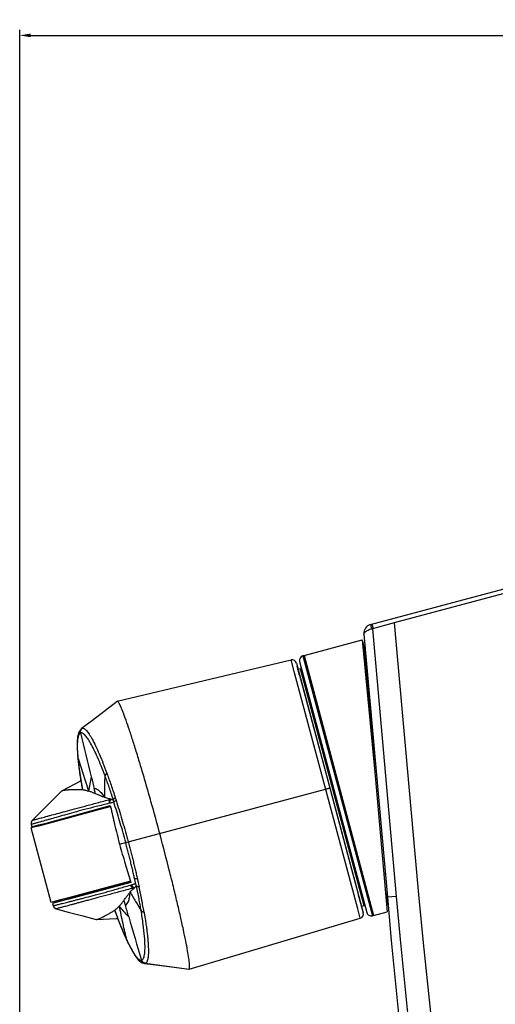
# Model space of a CAD drawing. Header units: millimetres. Extents: x -56641 to 6003, y -24465 to 16563.
# Tile 17 of 79: x -33222 to -33116, y -5664 to -5443. Entities that reach past the tile are written whole.
import ezdxf

# ---------------------------------------------------------------- set-up
doc = ezdxf.new("R2010")
doc.units = ezdxf.units.MM
doc.linetypes.add('Przerywana długa', pattern=[390, 250, -140])
doc.layers.add('JEVENMITAT', color=2, linetype='Continuous')
doc.layers.add('Wyposażenie_urządzenia grzewcze', color=1, linetype='Continuous', true_color=0xff0000)
doc.dimstyles.new('ISO-25', dxfattribs={"dimtxt": 2.5, "dimasz": 2.5, "dimexe": 1.25, "dimexo": 0.625, "dimtad": 1, "dimtxsty": 'Standard', "dimcen": 2.5, "dimadec": 0, "dimazin": 0, "dimtfac": 1, "dimtmove": 0, "dimatfit": 3, "dimfxl": 1, "dimarcsym": 0})

# ---------------------------------------------------------------- blocks, each defined once
blk = doc.blocks.new('O611in')
at = {"layer": 'Wyposażenie_urządzenia grzewcze'}
for p, q in [((2015.886600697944, 967.3509713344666), (2012.048012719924, 966.2079269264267)), ((2015.886556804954, 967.3509746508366), (2015.886346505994, 967.3509161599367)), ((2016.870228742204, 967.2196852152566), (2015.886556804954, 967.3509746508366)), ((2016.888135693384, 967.2209810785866), (2016.887606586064, 967.2210461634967)), ((2017.278190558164, 966.7191246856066), (2017.278163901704, 966.7191817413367)), ((2017.364018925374, 966.5253518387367), (2017.278163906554, 966.7191817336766)), ((2017.282758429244, 966.7055871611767), (2017.278190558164, 966.7191246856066)), ((2011.746903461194, 966.1448843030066), (2011.445631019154, 966.0641585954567)), ((2013.307582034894, 960.3203525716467), (2011.746903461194, 966.1448843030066)), ((2011.761392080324, 966.1487675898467), (2011.775880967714, 966.1526498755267)), ((2013.322070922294, 960.3242348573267), (2011.761392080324, 966.1487675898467)), ((2013.336559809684, 960.3281171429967), (2011.775880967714, 966.1526498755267)), ((2013.407270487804, 960.4505916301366), (2011.898355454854, 966.0819391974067)), ((2013.480136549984, 960.4877480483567), (2011.980037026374, 966.0861956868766)), ((2012.000242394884, 966.0108885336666), (2011.980080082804, 966.0862093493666)), ((2012.048088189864, 966.2079102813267), (2012.104441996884, 965.9973979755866)), ((2017.970783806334, 966.2344778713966), (2017.962680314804, 966.2352698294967)), ((2011.460233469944, 965.8972518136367), (2011.434661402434, 965.8903997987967)), ((2011.455212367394, 965.6555011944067), (2011.434661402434, 965.8903997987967)), ((2011.712459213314, 963.0142983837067), (2011.445631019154, 966.0641585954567)), ((2011.960379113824, 965.9277378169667), (2012.018334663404, 965.9432669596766)), ((2011.960379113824, 965.9277378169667), (2013.383883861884, 960.6151457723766)), ((2012.000217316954, 966.0108818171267), (2012.084734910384, 965.6954578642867)), ((2012.104441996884, 965.9973979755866), (2013.522763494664, 960.7041203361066)), ((2017.451733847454, 965.9358601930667), (2017.451442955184, 965.9356791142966)), ((2017.554361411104, 966.0295094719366), (2017.552343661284, 966.0372463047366)), ((2018.729655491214, 965.8186082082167), (2018.874431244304, 965.8573561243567)), ((2018.817789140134, 965.8370306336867), (2018.918227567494, 965.8675107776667)), ((2018.874431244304, 965.8573561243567), (2018.951616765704, 965.8775658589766)), ((2018.881824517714, 965.8297338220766), (2018.978490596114, 965.8553395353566)), ((2018.951616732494, 965.8775659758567), (2018.937019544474, 965.9288424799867)), ((2018.978494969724, 965.8553407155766), (2019.426202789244, 964.1842758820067)), ((2011.240187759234, 965.7186390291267), (2011.439399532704, 965.7363779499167)), ((2011.774514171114, 959.7180421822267), (2011.240187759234, 965.7186390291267)), ((2011.964722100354, 959.8368961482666), (2011.439399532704, 965.7363779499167)), ((2012.730041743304, 963.2869588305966), (2012.084734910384, 965.6954578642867)), ((2017.192448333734, 965.4046571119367), (2018.586276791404, 965.7801432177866)), ((2018.711819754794, 965.8043597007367), (2017.534113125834, 965.4750573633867)), ((2017.535615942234, 965.4699747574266), (2018.593615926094, 965.7528516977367)), ((2018.586276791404, 965.7801432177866), (2018.729655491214, 965.8186082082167)), ((2018.593615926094, 965.7528516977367), (2018.736996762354, 965.7911255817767)), ((2018.711782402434, 965.8043760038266), (2018.817789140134, 965.8370306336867)), ((2018.762081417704, 965.7978216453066), (2018.731553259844, 965.8113710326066)), ((2018.736996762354, 965.7911255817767), (2018.881824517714, 965.8297338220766)), ((2017.110968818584, 965.5243026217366), (2017.134960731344, 965.5309618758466)), ((2017.200983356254, 965.4654549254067), (2017.177859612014, 965.4584362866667)), ((2017.534113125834, 965.4750573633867), (2017.198471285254, 965.3826388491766)), ((2017.199044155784, 965.3799383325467), (2017.535615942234, 965.4699747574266)), ((2011.485151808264, 965.2225703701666), (2011.492907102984, 965.2246483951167)), ((2011.284233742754, 959.5866719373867), (2010.823021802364, 964.7661780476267)), ((2011.521167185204, 964.8181101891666), (2011.526604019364, 964.8195669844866)), ((2017.444230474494, 964.5501219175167), (2012.823923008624, 963.3121142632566)), ((2011.551947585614, 964.4724398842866), (2011.558561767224, 964.4742121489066)), ((2011.560951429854, 964.3713248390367), (2011.567411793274, 964.3730558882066)), ((2011.585111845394, 964.1707433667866), (2011.578959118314, 964.1690947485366)), ((2018.001721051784, 963.8038313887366), (2019.041323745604, 964.0817868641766)), ((2019.041323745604, 964.0817868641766), (2019.265928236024, 964.1417424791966)), ((2019.191380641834, 964.0993639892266), (2019.041919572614, 964.0591807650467)), ((2019.191336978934, 964.0989480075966), (2019.210891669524, 964.1270510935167)), ((2019.261585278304, 964.1182098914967), (2019.191380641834, 964.0993639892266)), ((2019.337271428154, 964.1384534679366), (2019.261585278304, 964.1182098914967)), ((2019.265928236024, 964.1417424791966), (2019.398660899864, 964.1770656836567)), ((2019.412323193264, 964.1581655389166), (2019.337271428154, 964.1384534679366)), ((2019.398660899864, 964.1770656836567), (2019.426198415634, 964.1842747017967)), ((2019.425411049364, 964.1061062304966), (2019.412322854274, 964.1581668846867)), ((2011.587962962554, 964.0679797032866), (2011.593961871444, 964.0695871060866)), ((2011.596966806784, 963.9668646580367), (2011.602811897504, 963.9684308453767)), ((2019.041919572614, 964.0591807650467), (2018.008070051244, 963.7804233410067)), ((2017.646751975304, 963.7088734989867), (2018.001721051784, 963.8038313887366)), ((2018.008070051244, 963.7804233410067), (2017.653206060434, 963.6846263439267)), ((2017.652328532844, 963.5428860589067), (2017.642731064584, 963.5403615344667)), ((2017.667185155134, 963.6308376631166), (2017.677099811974, 963.6328996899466)), ((2017.777042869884, 963.5032788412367), (2017.774736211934, 963.5041023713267)), ((2011.651676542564, 963.3707111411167), (2011.655027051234, 963.3716089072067)), ((2013.407754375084, 960.7578820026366), (2012.730041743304, 963.2869588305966)), ((2018.143263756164, 963.3554567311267), (2018.142580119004, 963.3588111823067)), ((2018.280724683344, 963.3201204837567), (2018.279015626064, 963.3255631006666)), ((2018.280743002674, 963.3200214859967), (2018.280724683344, 963.3201204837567)), ((2018.742463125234, 963.3547431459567), (2018.735813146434, 963.3499676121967)), ((2012.003580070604, 959.9709462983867), (2011.712459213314, 963.0142983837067)), ((2011.964757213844, 960.1158351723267), (2011.712459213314, 963.0142983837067)), ((2011.714917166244, 962.6422575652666), (2011.718747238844, 962.6432838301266)), ((2018.382299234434, 962.6021171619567), (2018.385109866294, 962.5881254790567)), ((2018.385109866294, 962.5881254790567), (2018.385119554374, 962.5880136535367)), ((2011.772541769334, 961.9951212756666), (2011.775387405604, 961.9958837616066)), ((2018.054365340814, 961.7728467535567), (2018.297926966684, 961.9590079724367)), ((2018.297758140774, 961.9588795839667), (2018.282774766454, 961.9512238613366)), ((2018.297829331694, 961.9588607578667), (2018.323038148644, 961.9826613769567)), ((2018.323038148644, 961.9826613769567), (2018.363369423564, 962.0541585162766)), ((2011.799553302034, 961.6917761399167), (2011.801937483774, 961.6924149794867)), ((2017.495740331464, 961.3454887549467), (2013.599941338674, 960.4162653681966)), ((2017.495517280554, 961.3453502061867), (2017.495730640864, 961.3454038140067)), ((2017.495730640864, 961.3454038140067), (2017.498531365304, 961.3468183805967)), ((2013.383883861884, 960.6151457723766), (2013.441839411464, 960.6306749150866)), ((2013.441848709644, 960.6306774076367), (2013.407754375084, 960.7578820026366)), ((2013.407754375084, 960.7578820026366), (2013.459956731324, 960.5630601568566)), ((2013.480180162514, 960.4877256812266), (2013.441848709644, 960.6306774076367)), ((2013.522763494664, 960.7041203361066), (2013.599936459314, 960.4163412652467)), ((2013.322070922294, 960.3242348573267), (2013.336559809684, 960.3281171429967)), ((2011.963436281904, 960.1310103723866), (2011.939112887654, 960.1244929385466)), ((2012.003580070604, 959.9709462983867), (2011.964757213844, 960.1158351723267)), ((2013.307582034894, 960.3203525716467), (2012.003580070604, 959.9709462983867)), ((2011.284233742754, 959.5866719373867), (2011.774514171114, 959.7180421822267)), ((2011.783518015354, 959.6169271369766), (2011.757636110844, 959.7135197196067)), ((2011.817274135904, 959.6259720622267), (2011.791392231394, 959.7225646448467)), ((2008.090044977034, 958.7307916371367), (2011.284233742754, 959.5866719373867)), ((2011.817274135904, 959.6259720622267), (2008.115926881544, 958.6341990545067))]:
    blk.add_line(p, q, dxfattribs=at)
for points in [[(2016.887839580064, 967.2209214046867), (2016.575199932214, 967.2614314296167), (2016.221756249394, 967.3075682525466), (2015.889544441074, 967.3512260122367)], [(2017.018840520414, 967.1469791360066), (2016.938763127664, 967.2059976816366), (2016.887606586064, 967.2210461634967)], [(2016.952985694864, 967.1497039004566), (2016.952680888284, 967.1496463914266), (2016.952381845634, 967.1495656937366), (2016.952108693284, 967.1493945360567)], [(2017.278190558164, 966.7191246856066), (2017.180413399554, 966.9130553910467), (2017.096291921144, 967.0510127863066), (2017.018840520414, 967.1469791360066)], [(2017.552407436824, 966.0370678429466), (2017.462182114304, 966.2808943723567), (2017.364018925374, 966.5253518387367)], [(2017.962675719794, 966.2352710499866), (2017.519149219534, 966.2190240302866), (2017.485970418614, 966.2166084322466)], [(2018.866710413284, 965.9980437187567), (2018.596362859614, 966.0701891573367), (2018.272835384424, 966.1555231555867), (2017.970780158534, 966.2344788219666)], [(2017.554688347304, 966.0377880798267), (2017.555044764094, 966.0377596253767), (2017.554932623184, 966.0377768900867), (2017.554366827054, 966.0378948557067), (2017.553740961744, 966.0380812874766), (2017.553371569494, 966.0382358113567), (2017.552981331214, 966.0384675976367), (2017.552405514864, 966.0389233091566), (2017.551797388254, 966.0395588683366), (2017.551166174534, 966.0404222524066)], [(2018.936974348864, 965.9288323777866), (2018.918617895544, 965.9642639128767), (2018.892492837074, 965.9870709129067), (2018.866733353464, 965.9980507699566)], [(2019.399339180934, 964.0112843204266), (2019.411692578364, 964.0264271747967), (2019.421951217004, 964.0464319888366), (2019.427630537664, 964.0692955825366), (2019.427697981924, 964.0938217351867), (2019.425428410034, 964.1061108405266)], [(2018.742497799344, 963.3547622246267), (2018.954704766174, 963.5659140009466), (2019.191499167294, 963.8024755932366), (2019.399331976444, 964.0113359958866)], [(2018.385119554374, 962.5880136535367), (2018.361701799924, 962.8053808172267), (2018.324519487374, 963.0644773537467), (2018.280743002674, 963.3200214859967)], [(2018.313664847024, 963.1278410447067), (2018.339505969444, 963.1403055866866), (2018.735853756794, 963.3499900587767)], [(2018.363369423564, 962.0541585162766), (2018.385620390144, 962.1429022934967), (2018.396299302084, 962.2569827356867), (2018.396608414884, 962.4016957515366), (2018.385110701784, 962.5881159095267)], [(2017.498685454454, 961.3469366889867), (2017.764837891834, 961.5511243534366), (2018.054365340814, 961.7728467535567)]]:
    blk.add_lwpolyline(points, dxfattribs=at)
for centre, radius, start, end in [((1826.932956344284, 948.3915870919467), 184.61766817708, 5.088513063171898, 24.9114869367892), ((1832.049197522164, 949.7624797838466), 179.90000002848, 5.088513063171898, 24.9114869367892), ((1832.049197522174, 949.7624797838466), 180.1, 5.088513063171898, 24.9114869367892), ((2011.765274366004, 966.1342787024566), 0.015, 104.999999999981, 194.9999999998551), ((2011.801762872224, 966.0560572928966), 0.1, 14.99999999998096, 104.999999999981), ((2012.076567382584, 966.1120097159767), 0.1000318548, 106.5375577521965, 194.9813633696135), ((2012.076664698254, 966.1120889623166), 0.09999171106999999, 106.6059991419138, 194.9999132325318), ((2011.955202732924, 965.9470563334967), 0.02, 195.0000011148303, 284.999999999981), ((2013.389060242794, 960.5958272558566), 0.02, 104.999999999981, 194.9999988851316), ((2013.318188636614, 960.3387237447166), 0.015, 194.999999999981, 284.9999999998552), ((2013.310677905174, 960.4247097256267), 0.1, 284.999999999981, 14.99999999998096), ((2013.576637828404, 960.5136406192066), 0.1000318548, 195.0729492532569, 281.3635730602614), ((2013.576764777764, 960.5136052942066), 0.09999171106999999, 195.0345356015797, 281.2745126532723), ((2011.765510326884, 959.8191572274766), 0.2, 284.999999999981, 5.088513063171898)]:
    blk.add_arc(centre, radius, start, end, dxfattribs=at)
for points, start_tangent, end_tangent in [([(2015.886344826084, 967.3509218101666), (2015.878737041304, 967.3421329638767), (2015.876111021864, 967.3330005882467), (2015.874337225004, 967.3207472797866), (2015.873417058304, 967.3053875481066), (2015.873351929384, 967.2869359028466), (2015.875792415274, 967.2408149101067), (2015.890919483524, 967.1123794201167), (2015.919427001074, 966.9377250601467), (2015.960874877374, 966.7196498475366), (2016.014533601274, 966.4619225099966), (2016.079537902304, 966.1687525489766), (2016.154768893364, 965.8451418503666), (2016.238994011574, 965.4964306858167), (2016.330779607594, 965.1285204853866), (2016.530826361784, 964.3598548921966), (2016.741566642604, 963.5904127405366), (2016.846554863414, 963.2215437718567), (2016.948944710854, 962.8715134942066), (2017.047011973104, 962.5462444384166), (2017.139129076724, 962.2511055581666), (2017.223734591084, 961.9911308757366), (2017.299435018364, 961.7705682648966), (2017.333530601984, 961.6763023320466), (2017.364935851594, 961.5932274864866), (2017.393524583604, 961.5216689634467), (2017.419170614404, 961.4619519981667), (2017.441756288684, 961.4143680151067), (2017.461198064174, 961.3790731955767), (2017.477420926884, 961.3561899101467), (2017.484301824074, 961.3494408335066), (2017.490349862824, 961.3458405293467), (2017.495508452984, 961.3453892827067)], (-0.9585313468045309, -0.2849871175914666), (0.9754204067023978, 0.2203520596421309)), ([(2016.897157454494, 966.0696931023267), (2016.891511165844, 966.1024834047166), (2016.886206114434, 966.1338127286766), (2016.881104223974, 966.1644401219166), (2016.876140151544, 966.1947613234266), (2016.866577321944, 966.2548871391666), (2016.857531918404, 966.3142020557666), (2016.849078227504, 966.3722058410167), (2016.841276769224, 966.4284826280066), (2016.834144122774, 966.4829398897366), (2016.827655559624, 966.5357752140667), (2016.821797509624, 966.5870642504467), (2016.816603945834, 966.6364944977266), (2016.808269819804, 966.7293668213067), (2016.805069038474, 966.7734508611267), (2016.802513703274, 966.8160231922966), (2016.799442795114, 966.8951149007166), (2016.799056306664, 966.9651939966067), (2016.801297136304, 967.0276618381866), (2016.806238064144, 967.0816914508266), (2016.813801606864, 967.1269099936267), (2016.824006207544, 967.1633755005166), (2016.830123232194, 967.1784527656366), (2016.836910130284, 967.1913384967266), (2016.852384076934, 967.2101618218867), (2016.861036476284, 967.2161546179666), (2016.870183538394, 967.2198514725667)], (-0.1711354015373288, 0.98524751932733), (0.964968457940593, 0.2623659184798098)), ([(2016.870259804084, 967.2199195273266), (2016.888919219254, 967.2154592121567), (2016.911336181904, 967.2043993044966), (2016.921331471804, 967.1968252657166), (2016.944758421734, 967.1674228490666), (2016.952083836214, 967.1494773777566)], (0.9905556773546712, -0.1371110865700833), (0.2874140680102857, -0.9578064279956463)), ([(2016.870265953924, 967.2199211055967), (2016.871088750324, 967.2201236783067)], (0.9686310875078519, 0.2485031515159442), (0.9730786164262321, 0.2304734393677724)), ([(2016.887106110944, 967.2211029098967), (2016.884802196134, 967.2212978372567), (2016.871086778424, 967.2201320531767)], (-0.9941840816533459, 0.1076940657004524), (-0.9733828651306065, -0.2291850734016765)), ([(2016.871089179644, 967.2201218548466), (2016.922274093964, 967.1970066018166), (2016.952985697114, 967.1497039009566)], (0.9906624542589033, -0.1363374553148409), (0.2880509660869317, -0.9576150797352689)), ([(2016.887606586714, 967.2210461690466), (2016.887106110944, 967.2211029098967)], (-0.993062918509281, 0.1175841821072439), (-0.9941840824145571, 0.1076940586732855)), ([(2016.952108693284, 967.1493945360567), (2016.908204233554, 967.1050757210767), (2016.882175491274, 966.9994053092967), (2016.874621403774, 966.8350693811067), (2016.885662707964, 966.6162307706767), (2016.914946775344, 966.3483915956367), (2016.961682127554, 966.0381727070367)], (-0.9700474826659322, -0.2429153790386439), (0.1653676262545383, -0.9862319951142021)), ([(2017.240314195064, 966.1743832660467), (2016.952985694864, 967.1497039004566)], (-0.2769337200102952, 0.9608890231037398), (-0.2882367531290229, 0.9575591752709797)), ([(2017.276747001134, 966.7183797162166), (2017.257087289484, 966.7594040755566), (2017.230755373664, 966.8124939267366), (2017.205322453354, 966.8615555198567), (2017.181016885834, 966.9061202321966), (2017.157548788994, 966.9468208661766), (2017.134722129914, 966.9840911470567), (2017.091110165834, 967.0481610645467), (2017.050889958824, 967.0969608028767), (2017.014303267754, 967.1301782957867), (2016.981543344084, 967.1478902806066), (2016.966774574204, 967.1507335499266), (2016.952992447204, 967.1496725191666)], (-0.4268949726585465, 0.9043012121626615), (-0.9776215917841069, -0.2103711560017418)), ([(2017.282757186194, 966.7055863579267), (2017.276747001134, 966.7183797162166)], (-0.4235015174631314, 0.9058953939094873), (-0.4268949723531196, 0.9043012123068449)), ([(2017.282758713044, 966.7055873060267), (2017.368064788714, 966.3290055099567), (2017.451891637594, 965.9360966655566)], (0.2297977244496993, -0.9732384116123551), (0.2041697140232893, -0.9789355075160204)), ([(2017.550074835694, 966.0414999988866), (2017.483699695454, 966.2220536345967), (2017.414798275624, 966.3991370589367), (2017.347379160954, 966.5614005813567), (2017.282760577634, 966.7055881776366)], (-0.337236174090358, 0.9414200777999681), (-0.4234701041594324, 0.9059100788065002)), ([(2016.961758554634, 966.0380483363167), (2016.951952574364, 966.0499658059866), (2016.928601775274, 966.0631527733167), (2016.897081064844, 966.0696028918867)], (-0.4838934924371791, 0.8751268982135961), (-0.9970762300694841, 0.0764132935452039)), ([(2016.897105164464, 966.0696069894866), (2016.908976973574, 966.0023348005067), (2016.921250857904, 965.9349160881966), (2016.934141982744, 965.8661307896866), (2016.947701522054, 965.7956819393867), (2016.976605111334, 965.6510182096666), (2016.991820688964, 965.5775356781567), (2017.007576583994, 965.5031343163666)], (0.1711468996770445, -0.9852455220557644), (0.2092278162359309, -0.9778669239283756)), ([(2017.240314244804, 966.1743833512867), (2017.314761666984, 965.9145401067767)], (0.2769332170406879, -0.960889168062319), (0.2739208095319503, -0.9617522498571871)), ([(2017.240314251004, 966.1743833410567), (2017.348185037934, 966.0548542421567), (2017.451283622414, 965.9354379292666)], (0.6726029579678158, -0.7400035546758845), (0.6421160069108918, -0.7666074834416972)), ([(2017.962680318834, 966.2352696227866), (2017.957780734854, 966.2349489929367), (2017.938165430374, 966.2308845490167), (2017.912308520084, 966.2221867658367), (2017.880216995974, 966.2088564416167), (2017.841897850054, 966.1908943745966), (2017.797358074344, 966.1683013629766), (2017.785247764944, 966.1619290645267), (2017.772723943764, 966.1552640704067), (2017.746335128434, 966.1410427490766), (2017.688281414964, 966.1090495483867), (2017.625552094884, 966.0726473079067), (2017.597647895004, 966.0557882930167), (2017.567068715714, 966.0378765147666)], (-0.9998100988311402, -0.01948759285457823), (-0.8714650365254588, -0.4904576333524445)), ([(2017.206557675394, 965.6228258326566), (2017.084778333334, 965.8343431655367), (2016.961754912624, 966.0380552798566)], (-0.4923493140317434, 0.8703976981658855), (-0.529831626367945, 0.8481028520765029)), ([(2016.961757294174, 966.0380556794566), (2016.972772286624, 965.9735516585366), (2016.984439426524, 965.9074827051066), (2016.996721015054, 965.8400945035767), (2017.009581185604, 965.7715937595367), (2017.036942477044, 965.6317554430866), (2017.051437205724, 965.5604580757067), (2017.066507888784, 965.4881016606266)], (0.1654763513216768, -0.9862137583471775), (0.2062207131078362, -0.9785055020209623)), ([(2017.134967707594, 965.5309365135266), (2017.285017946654, 965.5719841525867), (2017.428298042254, 965.6108433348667), (2017.564534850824, 965.6476259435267), (2017.693077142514, 965.6823677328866), (2017.814898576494, 965.7153745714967), (2017.929364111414, 965.7463953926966), (2018.137182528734, 965.8025349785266), (2018.230504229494, 965.8275746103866), (2018.317709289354, 965.8511035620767), (2018.398638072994, 965.8730087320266), (2018.473170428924, 965.8931541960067), (2018.541298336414, 965.9114759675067), (2018.603043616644, 965.9280101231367), (2018.658415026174, 965.9428057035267), (2018.707339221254, 965.9558635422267), (2018.749738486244, 965.9671735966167), (2018.785599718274, 965.9767305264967), (2018.814922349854, 965.9845293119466), (2018.837691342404, 965.9905615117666), (2018.866738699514, 965.9980427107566)], (0.9641897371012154, 0.265213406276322), (-0.03561304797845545, -0.9993656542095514)), ([(2018.918539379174, 965.9251006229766), (2018.906499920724, 965.9222609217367), (2018.883149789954, 965.9165508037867), (2018.853225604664, 965.9090859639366), (2018.816712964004, 965.8998605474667), (2018.773616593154, 965.8888740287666), (2018.723947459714, 965.8761347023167), (2018.667722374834, 965.8616808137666), (2018.604944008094, 965.8455594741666), (2018.535552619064, 965.8278233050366), (2018.459513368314, 965.8085098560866), (2018.376953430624, 965.7875908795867), (2018.287894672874, 965.7649717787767), (2018.192105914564, 965.7404581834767), (2017.982026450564, 965.6857098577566), (2017.867258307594, 965.6550282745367), (2017.746402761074, 965.6220344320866), (2017.619091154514, 965.5864505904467), (2017.486306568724, 965.5485331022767), (2017.347519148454, 965.5083289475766), (2017.200948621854, 965.4655738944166)], (-0.9741328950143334, -0.2259758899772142), (-0.959923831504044, -0.2802610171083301)), ([(2017.314762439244, 965.9145363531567), (2017.245396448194, 965.8308048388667), (2017.233150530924, 965.7909125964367), (2017.223017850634, 965.7434736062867), (2017.209237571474, 965.6260479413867)], (-0.9658013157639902, -0.259283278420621), (-0.07069438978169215, -0.9974980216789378)), ([(2017.314761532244, 965.9145400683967), (2017.324998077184, 965.8785688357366), (2017.335219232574, 965.8425929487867), (2017.345424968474, 965.8066119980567)], (0.2739153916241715, -0.9617537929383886), (0.2726695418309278, -0.9621077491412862)), ([(2017.451442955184, 965.9356791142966), (2017.430723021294, 965.9126877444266), (2017.410075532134, 965.8887735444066), (2017.389165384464, 965.8634439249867), (2017.367697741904, 965.8362267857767), (2017.345427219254, 965.8066151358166)], (-0.6784872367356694, -0.7346121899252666), (-0.5923951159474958, -0.8056475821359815)), ([(2017.554019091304, 966.0296553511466), (2017.535787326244, 966.0153046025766), (2017.519400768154, 966.0018523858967), (2017.504816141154, 965.9890600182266), (2017.491416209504, 965.9765963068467), (2017.478564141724, 965.9640056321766), (2017.465546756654, 965.9506563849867), (2017.451733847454, 965.9358601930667)], (-0.8041431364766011, -0.5944357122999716), (-0.6780653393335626, -0.7350016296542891)), ([(2017.551749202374, 966.0368229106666), (2017.550074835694, 966.0414999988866)], (-0.3368570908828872, 0.9415557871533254), (-0.3372361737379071, 0.9414200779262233)), ([(2017.554362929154, 966.0295100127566), (2017.551749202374, 966.0368229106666)], (-0.3362680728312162, 0.9417663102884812), (-0.3368570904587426, 0.9415557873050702)), ([(2017.566937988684, 966.0378559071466), (2017.552001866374, 966.0381744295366)], (-0.9997491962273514, 0.02239519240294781), (-0.9997947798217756, 0.02025828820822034)), ([(2017.556505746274, 966.0310655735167), (2017.554362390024, 966.0295037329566), (2017.554210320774, 966.0293929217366)], (-0.8081911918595, -0.5889201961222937), (-0.8081911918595, -0.5889201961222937)), ([(2017.561645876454, 966.0348111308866), (2017.561519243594, 966.0347188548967), (2017.556505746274, 966.0310655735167)], (-0.8081911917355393, -0.5889201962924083), (-0.8081911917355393, -0.5889201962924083)), ([(2017.567065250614, 966.0378826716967), (2017.563346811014, 966.0357924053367), (2017.561649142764, 966.0351598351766)], (-0.8799109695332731, -0.4751385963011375), (-0.9664224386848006, -0.2569584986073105)), ([(2018.936971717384, 965.9288416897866), (2018.918539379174, 965.9251006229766)], (-0.07143244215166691, 0.9974454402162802), (-0.9741328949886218, -0.2259758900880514)), ([(2017.206557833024, 965.6228258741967), (2017.209237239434, 965.6260468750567)], (0.6406488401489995, 0.7678340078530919), (0.6383517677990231, 0.7697447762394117)), ([(2017.345427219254, 965.8066151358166), (2017.318780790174, 965.7702595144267), (2017.295225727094, 965.7379531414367), (2017.273674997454, 965.7087009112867), (2017.252969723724, 965.6811972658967), (2017.231911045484, 965.6540711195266), (2017.209236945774, 965.6260467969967)], (-0.5945079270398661, -0.8040897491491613), (-0.6383492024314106, -0.7697469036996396)), ([(2017.045735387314, 965.3290320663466), (2017.042061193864, 965.3454251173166), (2017.034922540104, 965.3774824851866), (2017.031167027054, 965.3944595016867), (2017.025710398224, 965.4192677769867), (2017.020576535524, 965.4427773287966), (2017.007527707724, 965.5032480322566)], (-0.2191565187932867, 0.9756897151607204), (-0.2093251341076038, 0.9778460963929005)), ([(2017.007553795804, 965.5031294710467), (2017.044951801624, 965.4997940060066), (2017.058027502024, 965.4949033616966), (2017.066508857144, 965.4880971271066)], (0.9995485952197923, 0.03004339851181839), (0.6126241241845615, -0.7903743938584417)), ([(2017.066505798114, 965.4881008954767), (2017.077921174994, 965.4969129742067), (2017.089140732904, 965.5058930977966), (2017.100170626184, 965.5150388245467), (2017.111007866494, 965.5243373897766)], (0.7970892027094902, 0.603861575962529), (0.7536852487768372, 0.6572355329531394)), ([(2017.066506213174, 965.4881009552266), (2017.080076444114, 965.4458148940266), (2017.084577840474, 965.4315479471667)], (0.2018314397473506, -0.9794202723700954), (0.2647352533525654, -0.9643211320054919)), ([(2017.084293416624, 965.4325685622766), (2017.084575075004, 965.4315545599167), (2017.087340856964, 965.4202054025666), (2017.089770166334, 965.4087266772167), (2017.095004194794, 965.3845465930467), (2017.098608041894, 965.3680016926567), (2017.105462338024, 965.3367651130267), (2017.109023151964, 965.3206602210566)], (0.2708031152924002, -0.9626347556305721), (0.2162153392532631, -0.9763457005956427)), ([(2017.177859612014, 965.4584362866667), (2017.147137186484, 965.4495012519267), (2017.116017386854, 965.4411178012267), (2017.084515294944, 965.4326309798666)], (-0.9573601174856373, -0.2888972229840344), (-0.9655720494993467, -0.2601357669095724)), ([(2017.206558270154, 965.6228267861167), (2017.176876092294, 965.5887137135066), (2017.145034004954, 965.5558362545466), (2017.110968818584, 965.5243026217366)], (-0.6407107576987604, -0.7677823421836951), (-0.7530103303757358, -0.6580086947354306)), ([(2017.177731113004, 965.4587932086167), (2017.152148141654, 965.5000162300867), (2017.111020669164, 965.5243485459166)], (-0.3137879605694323, 0.9494930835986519), (-0.9589634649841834, 0.2835296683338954)), ([(2017.200903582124, 965.4655607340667), (2017.175641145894, 965.5065348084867), (2017.135009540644, 965.5309481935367)], (-0.3126363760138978, 0.9498728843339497), (-0.9564891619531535, 0.2917678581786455)), ([(2017.200256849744, 965.3803165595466), (2017.192411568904, 965.4046462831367)], (-0.3060864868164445, 0.9520037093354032), (-0.3077087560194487, 0.9514805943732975)), ([(2017.523265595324, 963.5653745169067), (2017.457216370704, 963.7773550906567), (2017.392784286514, 963.9941264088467), (2017.330142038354, 964.2137555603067), (2017.268043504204, 964.4390388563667), (2017.238132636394, 964.5503211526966), (2017.208679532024, 964.6617184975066), (2017.179170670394, 964.7756079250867), (2017.150699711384, 964.8879975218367), (2017.122938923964, 965.0001368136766), (2017.095964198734, 965.1119130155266), (2017.070094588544, 965.2219909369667), (2017.045736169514, 965.3290324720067)], (-0.3043187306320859, 0.9525702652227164), (-0.2179943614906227, 0.975950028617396)), ([(2017.045767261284, 965.3288901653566), (2017.060159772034, 965.3294404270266), (2017.073418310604, 965.3291392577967), (2017.095543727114, 965.3260408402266), (2017.102413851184, 965.3238947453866), (2017.109024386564, 965.3206546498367)], (0.9978319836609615, 0.06581285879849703), (0.8501418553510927, -0.5265537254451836)), ([(2017.109023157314, 965.3206601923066), (2017.132775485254, 965.2152267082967), (2017.157632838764, 965.1081602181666), (2017.183226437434, 965.0009636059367), (2017.209932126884, 964.8918838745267), (2017.237209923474, 964.7831650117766), (2017.265132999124, 964.6743337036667), (2017.293825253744, 964.5649352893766), (2017.323177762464, 964.4553331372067), (2017.383161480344, 964.2381963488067), (2017.445252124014, 964.0226143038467), (2017.508633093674, 963.8118802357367), (2017.573541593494, 963.6060794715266)], (0.2165232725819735, -0.9762774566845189), (0.3077409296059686, -0.9514701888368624)), ([(2017.444317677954, 964.5501443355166), (2017.320091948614, 964.9909654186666), (2017.200256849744, 965.3803165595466)], (-0.2587560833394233, 0.9659426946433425), (-0.3060864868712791, 0.9520037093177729)), ([(2017.647913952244, 963.7091346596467), (2017.556536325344, 964.1085191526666), (2017.444317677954, 964.5501443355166)], (-0.2108770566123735, 0.9775125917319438), (-0.2587560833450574, 0.9659426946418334)), ([(2019.276919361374, 964.0636506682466), (2019.304883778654, 964.0714955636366), (2019.341493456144, 964.0818008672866), (2019.371492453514, 964.0902917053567), (2019.394887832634, 964.0969681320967), (2019.411683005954, 964.1018297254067), (2019.421866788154, 964.1048741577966), (2019.425424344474, 964.1060986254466), (2019.425410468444, 964.1061024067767)], (0.9629056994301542, 0.2698381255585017), (-0.9886554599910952, 0.1502011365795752)), ([(2019.399330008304, 964.0112933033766), (2019.396047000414, 964.0105453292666), (2019.386172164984, 964.0080189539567), (2019.369708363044, 964.0037059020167), (2019.346648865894, 963.9976019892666), (2019.316997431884, 963.9897054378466), (2019.280760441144, 963.9800150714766), (2019.237944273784, 963.9685297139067), (2019.188576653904, 963.9552554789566), (2019.132770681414, 963.9402276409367), (2019.070598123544, 963.9234822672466), (2019.001880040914, 963.9050294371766), (2018.844854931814, 963.8630115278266), (2018.663012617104, 963.8140311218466), (2018.453057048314, 963.7576089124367), (2018.215062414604, 963.6937198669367), (2017.947674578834, 963.6217239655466), (2017.652325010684, 963.5428993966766)], (-0.9989390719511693, 0.04605139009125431), (-0.9668560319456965, -0.2553221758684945)), ([(2017.677111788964, 963.6328514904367), (2017.967626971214, 963.7053902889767), (2018.230800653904, 963.7729213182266), (2018.468538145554, 963.8365584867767), (2018.679414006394, 963.8949554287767), (2018.864371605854, 963.9472970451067), (2019.022919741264, 963.9923793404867), (2019.057973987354, 964.0022855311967)], (0.9704868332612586, 0.2411541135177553), (0.9624340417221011, 0.2715155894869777)), ([(2019.057973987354, 964.0022855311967), (2019.092404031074, 964.0119829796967), (2019.155381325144, 964.0296505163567), (2019.206853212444, 964.0440498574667)], (0.9624340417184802, 0.2715155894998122), (0.9630698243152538, 0.2692517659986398)), ([(2019.206853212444, 964.0440498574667), (2019.211811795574, 964.0454361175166), (2019.261656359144, 964.0593757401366), (2019.276919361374, 964.0636506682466)], (0.9630698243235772, 0.269251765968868), (0.9629056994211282, 0.2698381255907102)), ([(2017.653181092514, 963.6846214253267), (2017.647913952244, 963.7091346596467)], (-0.2092685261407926, 0.977858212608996), (-0.2108770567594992, 0.9775125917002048)), ([(2017.542088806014, 963.5068192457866), (2017.523265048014, 963.5653749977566)], (-0.3060425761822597, 0.9520178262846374), (-0.3060425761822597, 0.9520178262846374)), ([(2017.573229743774, 963.6070438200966), (2017.569245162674, 963.6002360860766), (2017.558540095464, 963.5885889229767), (2017.543125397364, 963.5767727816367), (2017.535757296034, 963.5720986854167), (2017.523340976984, 963.5651385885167)], (-0.423040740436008, -0.9061106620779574), (-0.8861979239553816, -0.4633068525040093)), ([(2017.730117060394, 962.9603761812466), (2017.683628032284, 963.0891506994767), (2017.636679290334, 963.2234884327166), (2017.589420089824, 963.3628905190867), (2017.542099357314, 963.5068233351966)], (-0.3447150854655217, 0.9387073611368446), (-0.3078475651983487, 0.9514356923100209)), ([(2017.542172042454, 963.5065600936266), (2017.554174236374, 963.5136133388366), (2017.561202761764, 963.5184136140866), (2017.575270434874, 963.5306219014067), (2017.583688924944, 963.5424677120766), (2017.585746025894, 963.5491465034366)], (0.8795224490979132, 0.4758573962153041), (0.1598891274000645, 0.9871349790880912)), ([(2017.573230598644, 963.6070449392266), (2017.579478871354, 963.5779335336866), (2017.585746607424, 963.5491467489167)], (0.3076486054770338, -0.9515000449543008), (0.3152165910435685, -0.9490197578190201)), ([(2017.573544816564, 963.6060805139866), (2017.604963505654, 963.6145771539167), (2017.636122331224, 963.6230034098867), (2017.667185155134, 963.6308376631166)], (0.9653234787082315, 0.2610566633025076), (0.9717109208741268, 0.2361734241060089)), ([(2017.642727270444, 963.5403656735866), (2017.628616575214, 963.5429079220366), (2017.614412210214, 963.5452238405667), (2017.600123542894, 963.5473050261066), (2017.585745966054, 963.5491468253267)], (-0.9827057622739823, 0.1851739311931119), (-0.992978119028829, 0.1182981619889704)), ([(2017.585748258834, 963.5491472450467), (2017.632065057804, 963.4097329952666), (2017.678360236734, 963.2748699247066), (2017.724603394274, 963.1445701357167), (2017.770354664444, 963.0200415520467)], (0.3106966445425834, -0.9505091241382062), (0.3502672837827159, -0.9366497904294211)), ([(2017.642731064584, 963.5403615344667), (2017.687847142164, 963.5305047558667), (2017.731869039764, 963.5183797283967), (2017.774344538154, 963.5036560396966)], (0.982537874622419, -0.186062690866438), (0.94198624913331, -0.335651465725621)), ([(2017.642743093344, 963.5403626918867), (2017.665993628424, 963.5819358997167), (2017.667283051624, 963.6304087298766)], (0.6872720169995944, 0.7264001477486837), (-0.2093808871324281, 0.9778341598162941)), ([(2017.652330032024, 963.5428958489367), (2017.675619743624, 963.5844641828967), (2017.677077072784, 963.6328427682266)], (0.6871048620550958, 0.7265582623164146), (-0.2044740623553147, 0.9788719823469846)), ([(2017.774736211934, 963.5041023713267), (2017.775456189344, 963.3835441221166), (2017.770353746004, 963.0200678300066)], (0.008946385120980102, -0.9999599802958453), (-0.03494401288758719, -0.9993892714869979)), ([(2018.014314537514, 963.3037736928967), (2017.991642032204, 963.3018806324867), (2017.966803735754, 963.3077696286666), (2017.939842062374, 963.3214484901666), (2017.910800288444, 963.3429205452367), (2017.846651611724, 963.4092486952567), (2017.777042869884, 963.5032788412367)], (-0.9659262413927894, -0.2588174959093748), (-0.5584643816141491, 0.8295285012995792)), ([(2017.777449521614, 963.5037161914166), (2017.810618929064, 963.4907890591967), (2017.842265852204, 963.4782928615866), (2017.873821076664, 963.4652805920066), (2017.907114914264, 963.4511286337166), (2017.943904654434, 963.4352438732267), (2017.985724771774, 963.4172611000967)], (0.9415761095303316, -0.3368002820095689), (0.920063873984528, -0.3917683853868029)), ([(2017.985721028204, 963.4172628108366), (2017.995269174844, 963.3794375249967), (2018.004800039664, 963.3416086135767), (2018.014313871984, 963.3037757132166)], (0.2449695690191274, -0.9695307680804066), (0.2436595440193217, -0.9698608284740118)), ([(2017.985724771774, 963.4172611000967), (2018.020319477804, 963.4028381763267), (2018.053004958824, 963.3900267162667), (2018.084077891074, 963.3785584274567), (2018.113878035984, 963.3682005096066), (2018.142571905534, 963.3587988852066)], (0.9190267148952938, -0.3941952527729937), (0.9528222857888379, -0.303528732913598)), ([(2012.730078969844, 963.2869685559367, 45.67910652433), (2012.730072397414, 963.2869667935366, 45.67884483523), (2012.730066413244, 963.2869651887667, 45.67858313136), (2012.730063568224, 963.2869644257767, 45.67845227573), (2012.730061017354, 963.2869637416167, 45.67832141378), (2012.730058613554, 963.2869630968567, 45.67819054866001), (2012.730057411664, 963.2869627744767, 45.67812511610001), (2012.730056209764, 963.2869624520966, 45.67805968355), (2012.730054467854, 963.2869619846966, 45.67792880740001), (2012.730052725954, 963.2869615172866, 45.67779793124), (2012.730049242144, 963.2869605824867, 45.67753617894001), (2012.730047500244, 963.2869601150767, 45.67740530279), (2012.730046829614, 963.2869599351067, 45.6773507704), (2012.730046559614, 963.2869598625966, 45.67731804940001), (2012.730046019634, 963.2869597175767, 45.67725260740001), (2012.730045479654, 963.2869595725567, 45.6771871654), (2012.730044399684, 963.2869592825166, 45.67705628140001), (2012.730043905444, 963.2869591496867, 45.67697836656), (2012.730043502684, 963.2869590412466, 45.67687550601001), (2012.730041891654, 963.2869586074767, 45.67646406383)], (-0.02510690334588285, -0.006732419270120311, -0.9996621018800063), (-0.00391553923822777, -0.001054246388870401, -0.9999917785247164)), ([(2012.823913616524, 963.3121118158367, 45.77628516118), (2012.819392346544, 963.3109003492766, 45.7756431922), (2012.814871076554, 963.3096888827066, 45.77500122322), (2012.812610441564, 963.3090831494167, 45.77468023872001), (2012.810349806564, 963.3084774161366, 45.77435925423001), (2012.808089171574, 963.3078716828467, 45.77403826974), (2012.806958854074, 963.3075688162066, 45.77387777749), (2012.805828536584, 963.3072659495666, 45.77371728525), (2012.804698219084, 963.3069630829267, 45.773556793), (2012.804133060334, 963.3068116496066, 45.77347654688), (2012.803567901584, 963.3066602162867, 45.77339630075), (2012.803285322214, 963.3065844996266, 45.77335617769), (2012.803015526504, 963.3065122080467, 45.77326301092), (2012.802480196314, 963.3063687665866, 45.77305899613), (2012.801409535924, 963.3060818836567, 45.77265096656), (2012.800338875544, 963.3057950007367, 45.77224293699), (2012.799268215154, 963.3055081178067, 45.77183490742), (2012.797126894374, 963.3049343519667, 45.77101884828), (2012.792844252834, 963.3037868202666, 45.76938672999), (2012.790702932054, 963.3032130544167, 45.76857067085), (2012.788561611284, 963.3026392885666, 45.76775461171), (2012.787490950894, 963.3023524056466, 45.76734658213), (2012.786420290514, 963.3020655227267, 45.76693855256), (2012.785349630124, 963.3017786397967, 45.76653052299), (2012.784814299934, 963.3016351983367, 45.76632650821), (2012.784278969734, 963.3014917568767, 45.76612249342), (2012.784011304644, 963.3014200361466, 45.76602048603), (2012.783743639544, 963.3013483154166, 45.76591847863), (2012.783255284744, 963.3012174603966, 45.76561653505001), (2012.782774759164, 963.3010887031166, 45.76529827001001), (2012.782294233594, 963.3009599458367, 45.76498000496), (2012.781333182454, 963.3007024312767, 45.76434347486), (2012.780372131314, 963.3004449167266, 45.76370694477), (2012.778450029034, 963.2999298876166, 45.76243388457), (2012.776527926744, 963.2994148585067, 45.76116082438), (2012.772683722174, 963.2983848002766, 45.758614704), (2012.770761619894, 963.2978697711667, 45.75734164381), (2012.768839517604, 963.2973547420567, 45.75606858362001), (2012.767878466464, 963.2970972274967, 45.75543205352), (2012.766917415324, 963.2968397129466, 45.75479552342), (2012.766436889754, 963.2967109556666, 45.75447725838), (2012.766196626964, 963.2966465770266, 45.75431812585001), (2012.766079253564, 963.2966151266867, 45.75423500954), (2012.765978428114, 963.2965881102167, 45.75413059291), (2012.765776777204, 963.2965340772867, 45.75392175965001), (2012.765575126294, 963.2964800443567, 45.75371292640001), (2012.765171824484, 963.2963719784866, 45.75329525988), (2012.764365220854, 963.2961558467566, 45.75245992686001), (2012.763558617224, 963.2959397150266, 45.75162459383), (2012.761945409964, 963.2955074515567, 45.74995392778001), (2012.760332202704, 963.2950751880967, 45.74828326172), (2012.758718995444, 963.2946429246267, 45.74661259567), (2012.757105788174, 963.2942106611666, 45.74494192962), (2012.755492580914, 963.2937783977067, 45.74327126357), (2012.753879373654, 963.2933461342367, 45.74160059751), (2012.753072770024, 963.2931300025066, 45.74076526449), (2012.752266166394, 963.2929138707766, 45.73992993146), (2012.751862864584, 963.2928058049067, 45.73951226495), (2012.751661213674, 963.2927517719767, 45.73930343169), (2012.751459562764, 963.2926977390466, 45.73909459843), (2012.751358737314, 963.2926707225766, 45.73899018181), (2012.751278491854, 963.2926492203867, 45.73886864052), (2012.751124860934, 963.2926080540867, 45.73861984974), (2012.750817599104, 963.2925257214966, 45.73812226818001), (2012.750203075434, 963.2923610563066, 45.73712710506), (2012.749588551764, 963.2921963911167, 45.73613194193), (2012.748359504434, 963.2918670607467, 45.73414161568), (2012.747130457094, 963.2915377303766, 45.73215128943), (2012.744672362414, 963.2908790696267, 45.72817063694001), (2012.743443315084, 963.2905497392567, 45.72618031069), (2012.742214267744, 963.2902204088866, 45.72418998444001), (2012.741599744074, 963.2900557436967, 45.72319482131), (2012.740985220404, 963.2898910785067, 45.72219965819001), (2012.740677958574, 963.2898087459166, 45.72170207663), (2012.740370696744, 963.2897264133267, 45.72120449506), (2012.740079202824, 963.2896483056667, 45.72069881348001), (2012.739980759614, 963.2896219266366, 45.72042167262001), (2012.739882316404, 963.2895955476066, 45.72014453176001), (2012.739685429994, 963.2895427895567, 45.71959025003), (2012.739488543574, 963.2894900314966, 45.71903596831), (2012.739094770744, 963.2893845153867, 45.71792740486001), (2012.738700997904, 963.2892789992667, 45.71681884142), (2012.738307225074, 963.2891734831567, 45.71571027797), (2012.737519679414, 963.2889624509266, 45.71349315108), (2012.736732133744, 963.2887514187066, 45.71127602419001), (2012.735157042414, 963.2883293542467, 45.70684177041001), (2012.734369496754, 963.2881183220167, 45.70462464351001), (2012.733975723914, 963.2880128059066, 45.70351608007), (2012.733581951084, 963.2879072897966, 45.70240751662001), (2012.733188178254, 963.2878017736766, 45.70129895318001), (2012.732991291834, 963.2877490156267, 45.70074467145), (2012.732901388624, 963.2877249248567, 45.7004653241), (2012.732862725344, 963.2877145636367, 45.70017273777), (2012.732785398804, 963.2876938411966, 45.69958756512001), (2012.732708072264, 963.2876731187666, 45.69900239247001), (2012.732553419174, 963.2876316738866, 45.69783204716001), (2012.732398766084, 963.2875902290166, 45.69666170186), (2012.732244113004, 963.2875487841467, 45.69549135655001), (2012.731934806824, 963.2874658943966, 45.69315066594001), (2012.731625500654, 963.2873830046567, 45.69080997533), (2012.731316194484, 963.2873001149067, 45.68846928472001), (2012.730697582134, 963.2871343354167, 45.6837879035), (2012.730078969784, 963.2869685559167, 45.67910652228)], (-0.9569675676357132, -0.2564178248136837, -0.1358785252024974), (-0.130923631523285, -0.03508570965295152, -0.9907714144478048)), ([(2018.079761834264, 963.0415230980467), (2018.014314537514, 963.3037736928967)], (-0.2406134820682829, 0.9706210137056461), (-0.2436538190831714, 0.9698622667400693)), ([(2018.079761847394, 963.0415230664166), (2018.113417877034, 963.1989704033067), (2018.143263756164, 963.3554567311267)], (0.2125048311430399, 0.9771600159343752), (0.1724823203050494, 0.9850126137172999)), ([(2018.279017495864, 963.3255549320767), (2018.242212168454, 963.3321476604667), (2018.206719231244, 963.3403489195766), (2018.173347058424, 963.3493925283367), (2018.142583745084, 963.3587933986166)], (-0.987557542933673, 0.1572580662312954), (-0.9528227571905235, 0.303527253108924)), ([(2018.382310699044, 962.6020840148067), (2018.324633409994, 962.7909308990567), (2018.143263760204, 963.3554567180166)], (-0.2874697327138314, 0.9577897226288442), (-0.3126881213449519, 0.9498558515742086)), ([(2018.278791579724, 963.3249767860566), (2018.285261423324, 963.3247795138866)], (0.9995354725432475, -0.03047686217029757), (0.9995354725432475, -0.03047686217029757)), ([(2018.280046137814, 963.3199032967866), (2018.279013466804, 963.3255541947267)], (-0.1795168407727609, 0.9837549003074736), (-0.1800185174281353, 0.9836632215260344)), ([(2018.382295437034, 962.6021169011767), (2018.375174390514, 962.6771351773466), (2018.366539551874, 962.7559572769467), (2018.356267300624, 962.8390496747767), (2018.344420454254, 962.9261153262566), (2018.330167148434, 963.0226753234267), (2018.314178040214, 963.1232565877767), (2018.296389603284, 963.2282481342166), (2018.280046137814, 963.3199032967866)], (-0.08627528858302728, 0.9962713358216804), (-0.1795168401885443, 0.9837549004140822)), ([(2018.282658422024, 963.3168498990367), (2018.294355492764, 963.3238737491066)], (0.857311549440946, 0.5147979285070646), (0.857311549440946, 0.5147979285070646)), ([(2018.285261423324, 963.3247795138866), (2018.288351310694, 963.3246853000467)], (0.9995354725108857, -0.03047686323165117), (0.9995354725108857, -0.03047686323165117)), ([(2018.294354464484, 963.3239003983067), (2018.288095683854, 963.3241629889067)], (-0.9991210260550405, 0.0419186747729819), (-0.9991210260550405, 0.0419186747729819)), ([(2018.735811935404, 963.3499697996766), (2018.729541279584, 963.3469922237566), (2018.717663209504, 963.3429262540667), (2018.702614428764, 963.3392233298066), (2018.663005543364, 963.3329078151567), (2018.610716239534, 963.3280480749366), (2018.578295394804, 963.3260893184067), (2018.542395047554, 963.3245511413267), (2018.507102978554, 963.3235298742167), (2018.469044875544, 963.3227996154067), (2018.437963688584, 963.3224136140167), (2018.404930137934, 963.3222412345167), (2018.343663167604, 963.3224796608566), (2018.313370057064, 963.3230101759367), (2018.294360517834, 963.3238767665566)], (-0.8748743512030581, -0.484349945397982), (-0.9980749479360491, 0.06201933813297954)), ([(2017.730135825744, 962.9602889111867), (2017.747289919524, 962.9742469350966), (2017.770352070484, 963.0200406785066)], (0.8250669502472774, 0.5650349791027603), (-0.01888093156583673, 0.9998217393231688)), ([(2017.770340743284, 963.0200629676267), (2017.857252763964, 962.7959797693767), (2017.940934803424, 962.5971894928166), (2018.020513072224, 962.4257182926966), (2018.094809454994, 962.2840973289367), (2018.162436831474, 962.1751712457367), (2018.222699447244, 962.0998770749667), (2018.249956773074, 962.0749695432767), (2018.275186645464, 962.0587923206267), (2018.298191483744, 962.0515245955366), (2018.318608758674, 962.0531146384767)], (0.350262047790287, -0.9366517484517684), (0.9547583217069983, 0.2973828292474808)), ([(2018.318612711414, 962.0531019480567), (2018.079761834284, 963.0415230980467)], (-0.2291546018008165, 0.9733900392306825), (-0.2406134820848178, 0.9706210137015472)), ([(2018.282800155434, 961.9511353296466), (2018.262341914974, 961.9502110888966), (2018.239707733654, 961.9585250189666), (2018.214747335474, 961.9759114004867), (2018.187522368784, 962.0022760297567), (2018.126893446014, 962.0816710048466), (2018.058734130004, 962.1958790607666), (2017.983836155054, 962.3432582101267), (2017.903400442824, 962.5213629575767), (2017.818495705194, 962.7279264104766), (2017.730080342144, 962.9603626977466)], (-0.9612532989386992, -0.2756666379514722), (-0.3447117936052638, 0.9387085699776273)), ([(2018.318618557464, 962.0530920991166), (2018.330575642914, 962.0589840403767), (2018.341945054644, 962.0683951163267), (2018.352462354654, 962.0823264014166), (2018.361974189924, 962.1009165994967), (2018.370293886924, 962.1232840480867), (2018.377328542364, 962.1489288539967), (2018.387625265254, 962.2105347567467), (2018.391015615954, 962.2469724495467), (2018.393293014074, 962.2870988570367), (2018.394454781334, 962.3306557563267), (2018.394461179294, 962.3775835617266), (2018.393239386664, 962.4283346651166), (2018.390720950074, 962.4836434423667), (2018.386964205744, 962.5429170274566), (2018.386884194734, 962.5440393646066)], (0.9552219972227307, 0.2958900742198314), (-0.07124319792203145, 0.9974589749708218)), ([(2018.383501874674, 962.5879988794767), (2018.382310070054, 962.6020839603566)], (-0.0823999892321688, 0.9965993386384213), (-0.08624865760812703, 0.9962736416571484)), ([(2018.386884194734, 962.5440393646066), (2018.383501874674, 962.5879988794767)], (-0.07124319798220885, 0.9974589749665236), (-0.08239998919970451, 0.9965993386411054)), ([(2018.318604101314, 962.0531396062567), (2018.315667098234, 961.9968105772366), (2018.282902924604, 961.9511860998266)], (0.2295640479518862, -0.9732935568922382), (-0.7895816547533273, -0.613645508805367)), ([(2011.809108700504, 959.7176716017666), (2011.786096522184, 959.7179231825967), (2011.774514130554, 959.7180379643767)], (-0.9999314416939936, 0.01170947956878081), (-0.9999537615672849, 0.009616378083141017)), ([(2011.890511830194, 959.7600424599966), (2011.809108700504, 959.7176716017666)], (-0.8631285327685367, -0.5049842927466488), (-0.8991710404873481, -0.437597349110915)), ([(2011.964722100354, 959.8368961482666), (2011.946589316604, 959.8001588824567), (2011.922650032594, 959.7804658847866), (2011.890511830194, 959.7600424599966)], (0.08869460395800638, -0.9960588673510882), (-0.8631285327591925, -0.50498429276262))]:
    blk.add_spline(points, degree=3, dxfattribs=dict(at, start_tangent=start_tangent, end_tangent=end_tangent))
blk = doc.blocks.new('*D365')
at = {"layer": 'Defpoints', "color": 0, "transparency": 16777216}
for p in [(-30522.39986862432, -5446.253848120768), (-33222.39986862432, -5667.60013137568), (-30522.39986862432, -5667.60013137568)]:
    blk.add_point(p, dxfattribs=at)
at = {"layer": 'JEVENMITAT', "color": 0, "lineweight": -2, "transparency": 16777216}
for p, q in [((-33222.39986862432, -5666.97513137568), (-33222.39986862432, -5445.003848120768)), ((-33219.89986862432, -5446.253848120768), (-30524.89986862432, -5446.253848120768)), ((-30522.39986862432, -5666.97513137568), (-30522.39986862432, -5445.003848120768))]:
    blk.add_line(p, q, dxfattribs=at)
at = {"layer": 'JEVENMITAT', "color": 0, "transparency": 16777216}
for points in [[(-33219.89986862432, -5445.837181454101), (-33219.89986862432, -5446.670514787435), (-33222.39986862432, -5446.253848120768)], [(-30524.89986862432, -5445.837181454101), (-30524.89986862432, -5446.670514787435), (-30522.39986862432, -5446.253848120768)]]:
    blk.add_solid(points, dxfattribs=at)
at = {"layer": 'JEVENMITAT', "color": 0, "transparency": 16777216, "insert": (-31872.39986862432, -5444.378848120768), "char_height": 2.5, "attachment_point": 5}
blk.add_mtext('2700', dxfattribs=at)

msp = doc.modelspace()

# ---------------------------------------------------------------- block references
at = {"layer": 'Wyposażenie_urządzenia grzewcze', "linetype": 'Przerywana długa', "xscale": 10, "yscale": 10, "zscale": 10, "rotation": 180}
msp.add_blockref('O611in', (-13025.53998247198, 4017.889974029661), dxfattribs=at)

# ---------------------------------------------------------------- dimensions: what is measured, and where the dimension line sits
at = {"layer": 'JEVENMITAT'}
dim = msp.add_linear_dim(base=(-30522.39986862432, -5446.253848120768), p1=(-33222.39986862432, -5667.60013137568), p2=(-30522.39986862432, -5667.60013137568), dimstyle='ISO-25', dxfattribs=at)
dim.commit()
dim.dimension.update_dxf_attribs({"geometry": '*D365', "text_midpoint": (-31872.39986862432, -5444.378848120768)})

doc.saveas('drawing.dxf')
